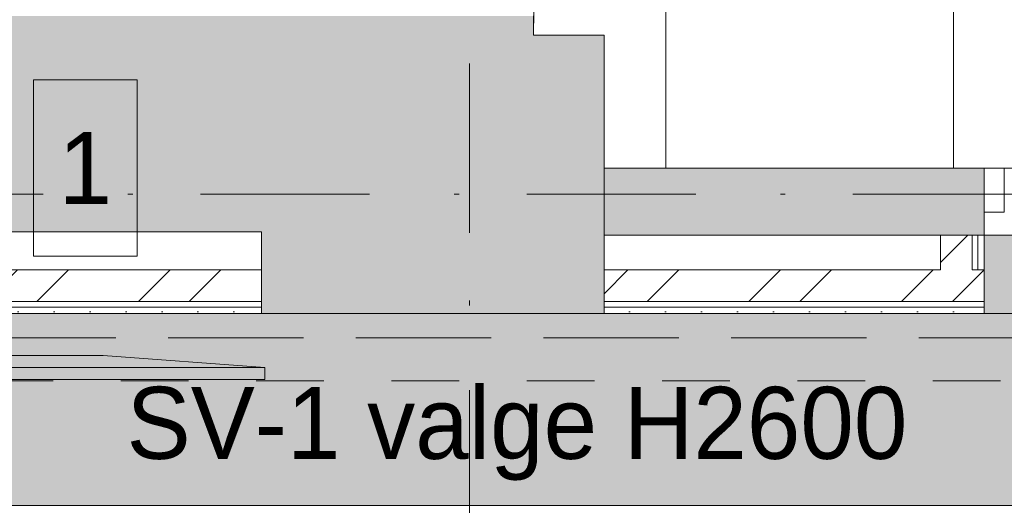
# Paper-space layout 'SA-902 Ruumi 103 siseviimistlused' of a CAD drawing. Header units: millimetres. Extents: x 15 to 415, y 5 to 292.
# Tile 40 of 71: x 96 to 117, y 186 to 196. Entities that reach past the tile are written whole.
import ezdxf
from ezdxf.xclip import XClip

# ---------------------------------------------------------------- set-up
doc = ezdxf.new("R2010")
doc.units = ezdxf.units.MM
doc.header["$MEASUREMENT"] = 0
doc.header["$XCLIPFRAME"] = 2
for name, pattern in [('Dot & Dashed', [6.702778, 3.527778, -1.763889, 0, -1.411111]), ('Hidden Line', [3.912222, 2.822222, -1.09]), ('Small Dashed', [2.822222, 1.411111, -1.411111]), ('Wipeout_Contour', [1000, 0, -1000])]:
    doc.linetypes.add(name, pattern=pattern)
for name, color, linetype in [('AR - Mööbel', 7, 'Continuous'), ('AR - Seinad SS 2', 7, 'Continuous'), ('AR - Seinad SS.ol', 7, 'Continuous'), ('AR - Talad', 7, 'Continuous'), ('AR - Teljed', 7, 'Continuous'), ('AR - Vahelaed', 7, 'Continuous'), ('Märkused - Muinsuskaitselised väärtused', 7, 'Continuous'), ('SA - põrandaviimistlus', 7, 'Continuous'), ('SA - tähistused - seinteviimistlus', 7, 'Continuous')]:
    doc.layers.add(name, color=color, linetype=linetype)
doc.styles.add('GENERATED_STYLE_3', font='txt')
doc.styles.add('GENERATED_STYLE_4', font='txt')
pattern_1 = [(0, (61.4492, 53.2755), (0, 0.75), [0, -0.75])]
pattern_2 = [(45, (61.4492, 53.2755), (-1.59099, 1.59099), []), (45, (60.919, 53.8058), (-1.59099, 1.59099), [])]

# ---------------------------------------------------------------- blocks, each defined once
blk = doc.blocks.new('Drawing_1_1', base_point=(61.449, 53.275))
at = {"layer": 'AR - Seinad SS 2', "linetype": 'Continuous', "lineweight": 13}
blk.add_hatch(color=252, dxfattribs=at).paths.add_polyline_path([(108.166, 191.367), (116.091, 191.367), (116.091, 192.767), (108.166, 192.767)])
at = {"layer": 'AR - Seinad SS.ol', "linetype": 'Continuous', "lineweight": 13}
for points in [[(78.924, 191.437), (101.021, 191.437), (101.021, 195.937), (78.924, 195.937)], [(106.695, 189.737), (106.695, 195.937), (101.021, 195.937), (101.021, 189.737)], [(108.166, 189.737), (108.166, 195.537), (106.695, 195.537), (106.695, 189.737)]]:
    blk.add_hatch(color=252, dxfattribs=at).paths.add_polyline_path(points)
at = {"layer": 'SA - põrandaviimistlus', "linetype": 'Continuous', "lineweight": 13}
h = blk.add_hatch(dxfattribs=at)
h.set_pattern_fill('Grid_600x600_0001', color=254, style=0, pattern_type=2)
h.set_pattern_definition([(0, (61.449, 53.2755), (0, 6), []), (90, (61.449, 53.2755), (-6, 0), [])])
h.paths.add_polyline_path([(105.721, 218.244), (105.386, 198.526), (106.736, 198.516), (106.695, 195.537), (108.166, 195.537), (108.166, 192.767), (134.015, 192.767), (134.015, 195.537), (134.304, 195.537), (134.3, 197.881), (142.202, 197.893), (142.23, 199.986), (149.429, 199.89), (149.404, 196.959), (152.262, 196.963), (152.267, 193.163), (188.583, 193.218), (188.577, 197.018), (193.466, 197.026), (193.466, 198.218), (199.166, 198.218), (199.166, 197.034), (214.276, 197.057), (214.287, 189.857), (213.642, 189.856), (213.261, 163.413), (213.958, 163.415), (213.978, 157.565), (211.724, 157.584), (211.333, 131.191), (212.783, 131.169), (212.78, 130.925), (213.902, 130.927), (213.914, 125.227), (190.819, 125.196), (190.815, 127.844), (145.517, 127.784), (145.519, 125.137), (140.626, 125.13), (140.59, 115.843), (138.333, 115.852), (138.179, 76.16), (140.436, 76.151), (140.419, 64.848), (197.715, 64.938), (197.754, 97.452), (212.734, 97.416), (212.689, 96.617), (213.675, 96.614), (213.665, 92.64), (238.665, 92.58), (238.675, 96.554), (243.295, 96.543), (244.201, 96.541), (244.201, 125.294), (238.914, 125.283), (238.901, 130.983), (240.061, 130.985), (240.061, 131.185), (242.964, 131.15), (242.962, 130.992), (244.201, 130.994), (244.201, 189.903), (243.683, 189.902), (243.288, 157.625), (239.687, 157.654), (239.666, 163.504), (240.46, 163.507), (240.783, 189.897), (240.067, 189.896), (240.056, 197.096), (244.201, 197.103), (244.201, 199.036), (201.166, 199.036), (201.166, 212.446), (209.761, 212.446, -0.068715), (209.037, 214.423), (199.166, 214.446), (199.166, 211.518), (193.466, 211.518), (193.425, 233.349), (149.874, 233.347), (149.792, 227.137), (142.592, 227.233), (142.704, 235.586), (114.929, 235.586), (114.929, 218.186), (107.051, 218.186)])
h.paths.add_polyline_path([(145.626, 67.938), (145.626, 122.227), (205.909, 122.227), (205.909, 100.452), (190.757, 100.452), (190.757, 67.938)], flags=0)
h.paths.add_polyline_path([(215.914, 134.278), (215.914, 189.096), (236.914, 189.096), (236.914, 134.278)], flags=0)
h.paths.add_polyline_path([(215.914, 100.452), (215.914, 122.227), (236.914, 122.227), (236.914, 100.452)], flags=0)
at = {"layer": 'SA - põrandaviimistlus', "linetype": 'Continuous', "lineweight": 20}
h = blk.add_hatch(dxfattribs=at)
h.set_pattern_fill('Carpet_tihe_0001', color=252, style=0, pattern_type=2)
h.set_pattern_definition([(45, (61.4492, 56.2755), (-0.954594, 0.954594), [0, -0.9, 0, -1.35]), (110, (64.4492, 56.2755), (1.268585, 0.461727), [0, -0.66, 0, -1.14])])
h.paths.add_polyline_path([(74.616, 140.163), (78.245, 139.844), (80.882, 185.741), (131.31, 185.739), (130.962, 130.817), (134.996, 130.823), (135.054, 140.028), (137.363, 140.013), (137.62, 180.434), (135.31, 180.448), (135.369, 189.739), (126.091, 189.728), (126.091, 191.367), (116.091, 191.367), (116.091, 189.737), (108.166, 189.737), (101.021, 189.737), (78.924, 189.737), (76.976, 189.737), (75.907, 154.818)])
at = {"layer": 'AR - Mööbel', "color": 1, "linetype": 'Hidden Line', "lineweight": 13}
blk.add_line((125.373, 189.23), (87.37, 189.23), dxfattribs=at)
at = {"layer": 'AR - Mööbel', "color": 251, "linetype": 'Continuous', "lineweight": 13}
for p, q in [((90.989, 188.862), (97.726, 188.862)), ((97.726, 188.862), (101.094, 188.612)), ((101.094, 188.612), (87.621, 188.612)), ((101.094, 188.612), (101.094, 188.362)), ((101.094, 188.362), (87.621, 188.362))]:
    blk.add_line(p, q, dxfattribs=at)
at = {"layer": 'AR - Seinad SS 2', "color": 252, "linetype": 'Continuous', "lineweight": 13}
for p, q in [((116.091, 192.767), (115.721, 192.767)), ((116.091, 192.767), (116.091, 191.847)), ((116.091, 191.847), (116.091, 191.367))]:
    blk.add_line(p, q, dxfattribs=at)
at = {"layer": 'AR - Seinad SS 2', "color": 5, "linetype": 'Continuous', "lineweight": 13}
for p, q in [((116.091, 192.767), (115.721, 192.767)), ((116.091, 192.767), (115.721, 192.767)), ((116.511, 192.767), (116.091, 192.767)), ((116.091, 192.767), (116.091, 191.847)), ((116.091, 192.767), (116.091, 191.847)), ((116.091, 192.767), (116.091, 191.847)), ((116.511, 191.847), (116.511, 192.767)), ((116.091, 191.847), (116.511, 191.847)), ((116.091, 191.847), (116.091, 191.367))]:
    blk.add_line(p, q, dxfattribs=at)
at = {"layer": 'AR - Seinad SS 2', "color": 252, "linetype": 'Continuous', "lineweight": 13, "flags": 128}
for points in [[(116.091, 192.767), (108.166, 192.767)], [(108.166, 192.767), (108.166, 191.367)], [(108.166, 191.367), (116.091, 191.367)]]:
    blk.add_lwpolyline(points, dxfattribs=at)
at = {"layer": 'AR - Seinad SS.ol', "color": 252, "linetype": 'Continuous', "lineweight": 13}
for p, q in [((108.166, 189.737), (108.166, 195.537)), ((78.924, 191.437), (101.021, 191.437)), ((101.021, 191.437), (101.021, 189.737))]:
    blk.add_line(p, q, dxfattribs=at)
at = {"layer": 'AR - Seinad SS.ol', "color": 252, "linetype": 'Continuous', "lineweight": 13, "flags": 128}
for points in [[(106.695, 195.537), (106.695, 195.937)], [(108.166, 195.537), (106.695, 195.537)], [(101.021, 189.737), (106.695, 189.737)], [(106.695, 189.737), (108.166, 189.737)]]:
    blk.add_lwpolyline(points, dxfattribs=at)
at = {"layer": 'AR - Talad', "color": 5, "linetype": 'Small Dashed', "lineweight": 13}
blk.add_line((78.334, 188.337), (133.96, 188.339), dxfattribs=at)
at = {"layer": 'AR - Teljed', "color": 251, "linetype": 'Dot & Dashed', "lineweight": 13}
for p, q in [((105.364, 48.559), (105.364, 266.399)), ((52.131, 192.224), (244.201, 192.224))]:
    blk.add_line(p, q, dxfattribs=at)
at = {"layer": 'AR - Vahelaed', "color": 252, "linetype": 'Continuous', "lineweight": 13, "flags": 128}
blk.add_lwpolyline([(73.586, 130.748), (134.996, 130.823), (135.369, 189.739), (76.976, 189.737), (75.907, 154.818)], close=True, dxfattribs=at)
at = {"layer": 'Märkused - Muinsuskaitselised väärtused', "color": 1, "linetype": 'Continuous', "lineweight": 13}
for p, q in [((98.43, 194.603), (96.27, 194.603)), ((96.27, 194.603), (96.27, 190.932)), ((98.43, 190.932), (98.43, 194.603)), ((96.27, 190.932), (98.43, 190.932))]:
    blk.add_line(p, q, dxfattribs=at)
at = {"layer": 'SA - põrandaviimistlus', "color": 252, "linetype": 'Continuous', "lineweight": 13, "flags": 128}
blk.add_lwpolyline([(134.3, 197.881), (134.304, 195.537), (134.015, 195.537), (134.015, 192.767), (108.166, 192.767), (108.166, 195.537), (106.695, 195.537), (106.736, 198.516)], dxfattribs=at)
blk.add_lwpolyline([(74.616, 140.163), (78.245, 139.844), (80.882, 185.741), (131.31, 185.739), (130.962, 130.817), (134.996, 130.823), (135.054, 140.028), (137.363, 140.013), (137.62, 180.434), (135.31, 180.448), (135.369, 189.739), (126.091, 189.728), (126.091, 191.367), (116.091, 191.367), (116.091, 189.737), (108.166, 189.737), (101.021, 189.737), (78.924, 189.737), (76.976, 189.737), (75.907, 154.818)], close=True, dxfattribs=at)
at = {"layer": 'Märkused - Muinsuskaitselised väärtused', "color": 1, "linetype": 'Continuous', "lineweight": 13, "insert": (97.35, 192.017), "char_height": 1.5, "attachment_point": 8, "style": 'GENERATED_STYLE_4'}
blk.add_mtext('{\\A1;1}', dxfattribs=at)
at = {"layer": 'SA - tähistused - seinteviimistlus', "color": 214, "linetype": 'Continuous', "lineweight": 15, "insert": (98.21, 186.258), "char_height": 1.5, "attachment_point": 7, "style": 'GENERATED_STYLE_3'}
blk.add_mtext('{\\A1;SV-1 valge H2600}', dxfattribs=at)
at = {"color": 254, "linetype": 'Wipeout_Contour', "lineweight": 0, "ltscale": 841.099952}
blk.add_wipeout([(78.924, 189.737), (101.021, 189.737), (101.021, 189.867), (78.924, 189.867)], dxfattribs=at).dxf.layer = 'AR - Seinad SS 2'
at = {"color": 254, "linetype": 'Wipeout_Contour', "lineweight": 0, "ltscale": 881.886394}
blk.add_wipeout([(116.091, 189.867), (108.166, 189.867), (108.166, 189.737), (116.091, 189.737)], dxfattribs=at).dxf.layer = 'AR - Seinad SS 2'
at = {"layer": 'AR - Seinad SS 2', "linetype": 'Continuous', "lineweight": 13}
h = blk.add_hatch(dxfattribs=at)
h.set_pattern_fill('Gypsum_0001', color=5, style=0, pattern_type=2)
h.set_pattern_definition(pattern_1)
h.paths.add_polyline_path([(78.924, 189.737), (101.021, 189.737), (101.021, 189.867), (78.924, 189.867)])
h = blk.add_hatch(dxfattribs=at)
h.set_pattern_fill('Gypsum_0001', color=5, style=0, pattern_type=2)
h.set_pattern_definition(pattern_1)
h.paths.add_polyline_path([(116.091, 189.867), (108.166, 189.867), (108.166, 189.737), (116.091, 189.737)])
at = {"layer": 'AR - Seinad SS 2', "color": 5, "linetype": 'Continuous', "lineweight": 9, "flags": 128}
for points in [[(78.924, 189.737), (101.021, 189.737)], [(108.166, 189.737), (116.091, 189.737)]]:
    blk.add_lwpolyline(points, dxfattribs=at)
at = {"layer": 'AR - Talad', "color": 5, "linetype": 'Small Dashed', "lineweight": 13}
blk.add_line((76.976, 189.737), (135.369, 189.739), dxfattribs=at)
at = {"color": 254, "linetype": 'Wipeout_Contour', "lineweight": 0, "ltscale": 841.55156}
blk.add_wipeout([(78.924, 189.867), (101.021, 189.867), (101.021, 189.987), (78.924, 189.987)], dxfattribs=at).dxf.layer = 'AR - Seinad SS 2'
at = {"color": 254, "linetype": 'Wipeout_Contour', "lineweight": 0, "ltscale": 882.316936}
blk.add_wipeout([(108.166, 189.867), (116.091, 189.867), (116.091, 189.987), (108.166, 189.987)], dxfattribs=at).dxf.layer = 'AR - Seinad SS 2'
at = {"layer": 'AR - Seinad SS 2', "linetype": 'Continuous', "lineweight": 13}
h = blk.add_hatch(dxfattribs=at)
h.set_pattern_fill('Gypsum_0001', color=5, style=0, pattern_type=2)
h.set_pattern_definition(pattern_1)
h.paths.add_polyline_path([(78.924, 189.867), (101.021, 189.867), (101.021, 189.987), (78.924, 189.987)])
h = blk.add_hatch(dxfattribs=at)
h.set_pattern_fill('Gypsum_0001', color=5, style=0, pattern_type=2)
h.set_pattern_definition(pattern_1)
h.paths.add_polyline_path([(108.166, 189.867), (116.091, 189.867), (116.091, 189.987), (108.166, 189.987)])
at = {"layer": 'AR - Seinad SS 2', "color": 5, "linetype": 'Continuous', "lineweight": 9}
for p, q in [((78.924, 189.867), (101.021, 189.867)), ((108.166, 189.867), (116.091, 189.867)), ((116.091, 189.737), (116.091, 189.867))]:
    blk.add_line(p, q, dxfattribs=at)
at = {"color": 254, "linetype": 'Wipeout_Contour', "lineweight": 0, "ltscale": 842.960073}
blk.add_wipeout([(78.924, 189.987), (101.021, 189.987), (101.021, 190.647), (78.924, 190.647)], dxfattribs=at).dxf.layer = 'AR - Seinad SS 2'
at = {"color": 254, "linetype": 'Wipeout_Contour', "lineweight": 0, "ltscale": 883.659815}
blk.add_wipeout([(108.166, 190.647), (108.166, 189.987), (116.091, 189.987), (116.091, 190.647)], dxfattribs=at).dxf.layer = 'AR - Seinad SS 2'
at = {"layer": 'AR - Seinad SS 2', "linetype": 'Continuous', "lineweight": 13}
h = blk.add_hatch(dxfattribs=at)
h.set_pattern_fill('Steel_0001', color=5, style=0, pattern_type=2)
h.set_pattern_definition(pattern_2)
h.paths.add_polyline_path([(78.924, 189.987), (101.021, 189.987), (101.021, 190.647), (78.924, 190.647)])
h = blk.add_hatch(dxfattribs=at)
h.set_pattern_fill('Steel_0001', color=5, style=0, pattern_type=2)
h.set_pattern_definition(pattern_2)
h.paths.add_polyline_path([(108.166, 190.647), (108.166, 189.987), (116.091, 189.987), (116.091, 190.647)])
at = {"layer": 'AR - Seinad SS 2', "color": 5, "linetype": 'Continuous', "lineweight": 9}
for p, q in [((116.091, 189.987), (116.091, 190.647)), ((78.924, 189.987), (101.021, 189.987)), ((108.166, 189.987), (116.091, 189.987)), ((116.091, 189.867), (116.091, 189.987))]:
    blk.add_line(p, q, dxfattribs=at)
at = {"layer": 'AR - Seinad SS 2', "color": 5, "linetype": 'Continuous', "lineweight": 9, "flags": 128}
for points in [[(101.021, 190.647), (78.924, 190.647)], [(101.021, 189.737), (101.021, 190.647)], [(115.181, 190.647), (108.166, 190.647)], [(108.166, 190.647), (108.166, 189.737)], [(116.091, 190.647), (115.841, 190.647)]]:
    blk.add_lwpolyline(points, dxfattribs=at)
at = {"color": 254, "linetype": 'Wipeout_Contour', "lineweight": 0, "ltscale": 893.942406}
blk.add_wipeout([(116.091, 190.647), (116.091, 191.367), (115.961, 191.367), (115.961, 190.647)], dxfattribs=at).dxf.layer = 'AR - Seinad SS 2'
at = {"layer": 'AR - Seinad SS 2', "linetype": 'Continuous', "lineweight": 13}
h = blk.add_hatch(dxfattribs=at)
h.set_pattern_fill('Gypsum_0001', color=5, style=0, pattern_type=2)
h.set_pattern_definition(pattern_1)
h.paths.add_polyline_path([(116.091, 190.647), (116.091, 191.367), (115.961, 191.367), (115.961, 190.647)])
at = {"layer": 'AR - Seinad SS 2', "color": 5, "linetype": 'Continuous', "lineweight": 9, "flags": 128}
blk.add_lwpolyline([(116.091, 190.647), (116.091, 191.367)], dxfattribs=at)
at = {"color": 254, "linetype": 'Wipeout_Contour', "lineweight": 0, "ltscale": 893.682943}
blk.add_wipeout([(115.961, 190.647), (115.961, 191.367), (115.841, 191.367), (115.841, 190.647)], dxfattribs=at).dxf.layer = 'AR - Seinad SS 2'
at = {"layer": 'AR - Seinad SS 2', "linetype": 'Continuous', "lineweight": 13}
h = blk.add_hatch(dxfattribs=at)
h.set_pattern_fill('Gypsum_0001', color=5, style=0, pattern_type=2)
h.set_pattern_definition(pattern_1)
h.paths.add_polyline_path([(115.961, 190.647), (115.961, 191.367), (115.841, 191.367), (115.841, 190.647)])
at = {"layer": 'AR - Seinad SS 2', "color": 5, "linetype": 'Continuous', "lineweight": 9}
blk.add_line((115.961, 190.647), (115.961, 191.367), dxfattribs=at)
at = {"color": 254, "linetype": 'Wipeout_Contour', "lineweight": 0, "ltscale": 892.874301}
blk.add_wipeout([(115.841, 190.647), (115.841, 191.367), (115.181, 191.367), (115.181, 190.647)], dxfattribs=at).dxf.layer = 'AR - Seinad SS 2'
at = {"layer": 'AR - Seinad SS 2', "linetype": 'Continuous', "lineweight": 13}
h = blk.add_hatch(dxfattribs=at)
h.set_pattern_fill('Steel_0001', color=5, style=0, pattern_type=2)
h.set_pattern_definition(pattern_2)
h.paths.add_polyline_path([(115.841, 190.647), (115.841, 191.367), (115.181, 191.367), (115.181, 190.647)])
at = {"layer": 'AR - Seinad SS 2', "color": 5, "linetype": 'Continuous', "lineweight": 9}
blk.add_line((115.841, 190.647), (115.841, 191.367), dxfattribs=at)
at = {"layer": 'AR - Seinad SS 2', "color": 5, "linetype": 'Continuous', "lineweight": 9, "flags": 128}
for points in [[(116.091, 191.367), (115.181, 191.367)], [(115.181, 191.367), (115.181, 190.647)], [(115.841, 190.647), (116.091, 190.647)]]:
    blk.add_lwpolyline(points, dxfattribs=at)

psp = doc.layouts.new('SA-902 Ruumi 103 siseviimistlused')

# ---------------------------------------------------------------- block references
at = {"color": 7, "linetype": 'Continuous', "lineweight": 13}
ref = psp.add_blockref('Drawing_1_1', (61.449, 53.275), dxfattribs=at)
XClip(ref).set_block_clipping_path([(24.1555726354, 26.0866641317), (244.2005401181, 283.9995795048)])

doc.saveas('drawing.dxf')
